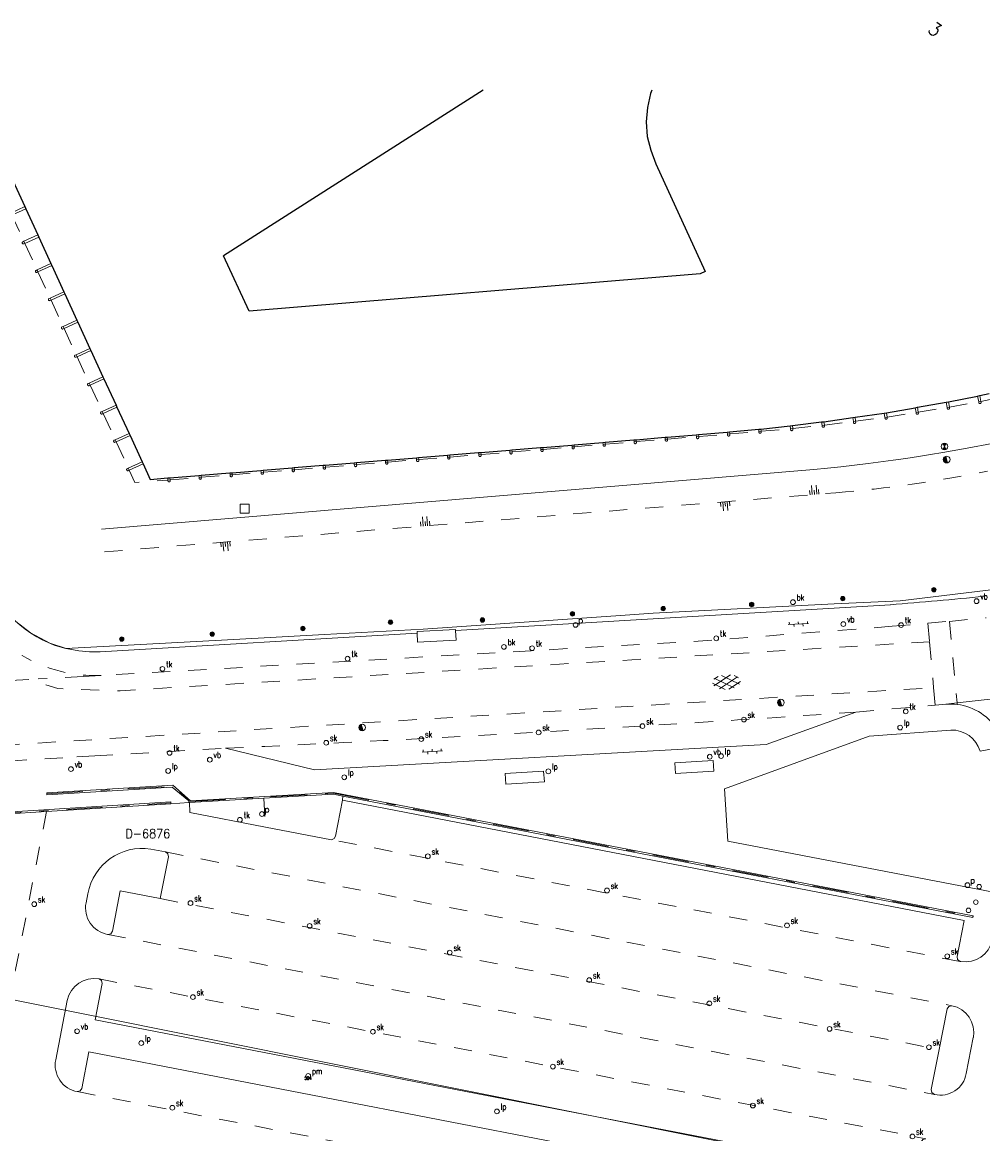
# Model space of a CAD drawing. Header units: metres. Extents: x 132072 to 132715, y 517419 to 517799.
# Tile 21 of 29: x 132358 to 132464, y 517672 to 517795. Entities that reach past the tile are written whole.
import ezdxf
from ezdxf.enums import TextEntityAlignment as Align
from ezdxf.lldxf.tags import DXFTag

# ---------------------------------------------------------------- set-up
doc = ezdxf.new("R2010")
doc.units = ezdxf.units.M
doc.header["$MEASUREMENT"] = 0
doc.linetypes.add('NLCS-HIDDEN', pattern=[4, 2, -2])
doc.linetypes.add('XX-HART', pattern=[13, 4, -2, 1, -2, 4])
for name, color, linetype, lineweight in [('GBKN ABRI', 252, 'Continuous', 13), ('GBKN HEK', 252, 'XX-HART', 13), ('GBKN HOOFDGEBOUW', 250, 'Continuous', 25), ('GBKN HOOFDGEBOUW OVERBOUWD', 250, 'Continuous', 25), ('GBKN HUISNUMMER', 252, 'Continuous', 13), ('GBKN KANT FUNCTIEVERSCHIL WEG', 252, 'NLCS-HIDDEN', 13), ('GBKN KANT GESLOTEN VERHARDING', 252, 'Continuous', 13), ('GBKN KANT GESLOTEN VERHARDING EIGEN TERREIN', 252, 'Continuous', 13), ('GBKN KANT GESLOTEN VERHARDING WEG', 252, 'Continuous', 13), ('GBKN KANT OP  OF INRIT', 252, 'NLCS-HIDDEN', 13), ('GBKN KANT OPEN VERHARDING', 252, 'Continuous', 13), ('GBKN KANT OPEN VERHARDING WEG', 252, 'NLCS-HIDDEN', 13), ('GBKN KANT WEGVAK FUNCTIEVERSCHIL', 252, 'NLCS-HIDDEN', 13), ('GBKN KANT WEGVAK GESL VERHARDING', 252, 'NLCS-HIDDEN', 13), ('GBKN KANT WEGVAK HULPLIJN', 252, 'XX-HART', 13), ('GBKN KUNSTWERK DROOG', 252, 'Continuous', 13), ('GBKN MUUR', 252, 'NLCS-HIDDEN', 13), ('GBKN OVERBOUW', 252, 'NLCS-HIDDEN', 13), ('GBKN TALUD', 252, 'Continuous', 13), ('GBKN TALUDLIJN', 252, 'NLCS-HIDDEN', 13), ('GBKN VERHARDINGSSYMBOOL', 252, 'Continuous', 13), ('GBKN VLAKAFSLUITING BEHEER WEGEN', 252, 'NLCS-HIDDEN', 13), ('KADASTER PERCEELNUMMER', 32, 'Continuous', 13), ('KADASTER PERCEELSGRENS', 32, 'KG-KADASTRAAL', 13), ('THEMA BOOM', 252, 'Continuous', 13), ('THEMA BRANDKRAAN', 252, 'Continuous', 13), ('THEMA LICHTMAST', 252, 'Continuous', 13), ('THEMA RIOOL', 252, 'Continuous', 13), ('THEMA STRAATMEUBILAIR', 252, 'Continuous', 13), ('THEMA TEKST PARKEERMETERNR', 252, 'Continuous', 13)]:
    doc.layers.add(name, color=color, linetype=linetype, lineweight=lineweight)
doc.styles.add('Style-STANDARD', font='STANDARD.shx')
tags = doc.linetypes.add('KG-KADASTRAAL', pattern='A,5.5,-2,["K",Standard,S=1.8,R=0,X=0,Y=-0.9],-2,5.5,-2,[5,NLCS.SHX,S=0.75,R=0,X=0,Y=0],-2', length=19).pattern_tags.tags
tags[6] = DXFTag(74, 10)

# ---------------------------------------------------------------- blocks, each defined once
blk = doc.blocks.new('talud_5')
at = {"layer": 'GBKN TALUD'}
for p, q in [((0.0025, 0.0004), (0.0041, -0.0095)), ((0.0049, 0.0008), (0.0057, -0.0041)), ((-0.0049, -0.0008), (-0.0041, -0.0057)), ((-0.0025, -0.0004), (-0.0009, -0.0103)), ((0, 0), (0.0008, -0.0049))]:
    blk.add_line(p, q, dxfattribs=at)
blk = doc.blocks.new('talud')
at = {"layer": 'GBKN TALUD'}
for p, q in [((0.0025, 0), (0.0025, -0.01)), ((0.005, 0), (0.005, -0.005)), ((-0.005, 0), (-0.005, -0.005)), ((-0.0025, 0), (-0.0025, -0.01)), ((0, 0), (0, -0.005))]:
    blk.add_line(p, q, dxfattribs=at)
blk = doc.blocks.new('OV6')
at = {"layer": 'GBKN VERHARDINGSSYMBOOL'}
for p, q in [((0, 0), (0.045, 0)), ((0.0025, 0), (0.0025, 0.005)), ((0.0225, 0), (0.0225, 0.005)), ((0.0325, 0), (0.0325, -0.005)), ((0.0425, 0), (0.0425, 0.005)), ((0.0125, 0), (0.0125, -0.005))]:
    blk.add_line(p, q, dxfattribs=at)
blk = doc.blocks.new('GV4')
at = {"layer": 'GBKN VERHARDINGSSYMBOOL'}
for p, q in [((0.0026, -0.009), (0.0408, 0.0128)), ((0.0037, 0.0052), (0.0132, 0.0107)), ((0.006, 0.0071), (0.0471, -0.0163)), ((0.0149, -0.0163), (0.056, 0.0071)), ((0.0212, 0.0128), (0.0594, -0.009)), ((0.0488, 0.0107), (0.0583, 0.0052)), ((0, -0.003), (0.027, -0.0185)), ((0.035, -0.0185), (0.062, -0.003))]:
    blk.add_line(p, q, dxfattribs=at)
blk = doc.blocks.new('dwa')
at = {"layer": 'THEMA RIOOL'}
for p, q in [((-0.035, 0.014), (-0.023, -0.03)), ((-0.03, 0.023), (-0.014, -0.035)), ((-0.024, 0.029), (-0.006, -0.037)), ((-0.017, 0.034), (0.002, -0.037)), ((-0.01, 0.036), (0.01, -0.036))]:
    blk.add_line(p, q, dxfattribs=at)
blk.add_circle((0, 0), 0.0375, dxfattribs=at)
blk = doc.blocks.new('boom')
at = {"layer": 'THEMA BOOM'}
for radius in [0.0243, 0.0172, 0.0112, 0.00446]:
    blk.add_circle((0, 0), radius, dxfattribs=at)
blk = doc.blocks.new('rwa')
at = {"layer": 'THEMA RIOOL'}
for p, q in [((0.019, -0.032), (-0.019, 0.032)), ((-0.019, -0.032), (0.019, 0.032)), ((-0.017, 0.03), (0.017, 0.03)), ((-0.013, 0.023), (0.013, 0.023)), ((-0.009, 0.015), (0.009, 0.015)), ((-0.004, 0.008), (0.004, 0.008)), ((-0.017, -0.03), (0.017, -0.03)), ((-0.013, -0.022), (0.013, -0.022)), ((-0.009, -0.015), (0.009, -0.015)), ((-0.004, -0.007), (0.004, -0.007))]:
    blk.add_line(p, q, dxfattribs=at)
blk.add_circle((0, 0), 0.0375, dxfattribs=at)
blk = doc.blocks.new('lp')
at = {"layer": 'THEMA LICHTMAST'}
blk.add_circle((0, 0), 0.0262, dxfattribs=at)
at = {"layer": 'THEMA LICHTMAST', "style": 'Style-STANDARD', "width": 0.899999}
blk.add_text('lp', height=0.0675, dxfattribs=at).set_placement((0.041, 0.019))
blk = doc.blocks.new('skolk')
at = {"layer": 'THEMA RIOOL'}
blk.add_circle((0, 0), 0.0262, dxfattribs=at)
at = {"layer": 'THEMA RIOOL', "style": 'Style-STANDARD', "width": 0.9}
blk.add_text('sk', height=0.0675, dxfattribs=at).set_placement((0.041, 0.019))
blk = doc.blocks.new('vbord')
at = {"layer": 'THEMA STRAATMEUBILAIR'}
blk.add_circle((0, 0), 0.0262, dxfattribs=at)
at = {"layer": 'THEMA STRAATMEUBILAIR', "style": 'Style-STANDARD', "width": 0.9}
blk.add_text('vb', height=0.0675, dxfattribs=at).set_placement((0.041, 0.019))
blk = doc.blocks.new('parkm')
at = {"layer": 'THEMA STRAATMEUBILAIR'}
blk.add_circle((0, 0), 0.0262, dxfattribs=at)
at = {"layer": 'THEMA STRAATMEUBILAIR', "style": 'Style-STANDARD', "width": 0.899999}
blk.add_text('pm', height=0.0675, dxfattribs=at).set_placement((0.041, 0.019))
blk = doc.blocks.new('tkolk')
at = {"layer": 'THEMA RIOOL'}
blk.add_circle((0, 0), 0.0262, dxfattribs=at)
at = {"layer": 'THEMA RIOOL', "style": 'Style-STANDARD', "width": 0.9}
blk.add_text('tk', height=0.0675, dxfattribs=at).set_placement((0.041, 0.019))
blk = doc.blocks.new('brand')
at = {"layer": 'THEMA BRANDKRAAN'}
blk.add_circle((0, 0), 0.0262, dxfattribs=at)
at = {"layer": 'THEMA BRANDKRAAN', "style": 'Style-STANDARD', "width": 0.899999}
blk.add_text('bk', height=0.0675, dxfattribs=at).set_placement((0.041, 0.019))
blk = doc.blocks.new('afvalb_1')
at = {"layer": 'THEMA STRAATMEUBILAIR', "flags": 128}
for points in [[(0.041, 0.064), (0.041, -0.004)], [(0.041, 0.054), (0.047, 0.061), (0.053, 0.064), (0.061, 0.064), (0.067, 0.061), (0.073, 0.054), (0.076, 0.044), (0.076, 0.038), (0.073, 0.028), (0.067, 0.022), (0.061, 0.019), (0.053, 0.019), (0.047, 0.022), (0.041, 0.028)]]:
    blk.add_lwpolyline(points, dxfattribs=at)
at = {"layer": 'THEMA STRAATMEUBILAIR'}
blk.add_circle((0, 0), 0.0262, dxfattribs=at)
blk = doc.blocks.new('put')
at = {"layer": 'THEMA RIOOL'}
for p, q in [((-0.05, -0.05), (-0.05, 0.05)), ((-0.05, 0.05), (0.05, 0.05)), ((0.05, 0.05), (0.05, -0.05)), ((0.05, -0.05), (-0.05, -0.05))]:
    blk.add_line(p, q, dxfattribs=at)
blk = doc.blocks.new('paal')
at = {"layer": 'THEMA STRAATMEUBILAIR'}
blk.add_circle((0, 0), 0.025, dxfattribs=at)

msp = doc.modelspace()

# ---------------------------------------------------------------- linework, layer by layer
at = {"layer": 'GBKN ABRI', "flags": 128}
for points in [[(132405.43, 517727.81), (132405.43, 517727.94), (132401.18, 517727.72), (132401.18, 517727.55)], [(132405.43, 517727.81), (132405.49, 517726.76), (132401.24, 517726.54), (132401.18, 517727.55)], [(132429.69, 517713.18), (132429.76, 517712.01), (132434, 517712.26), (132433.93, 517713.44), (132429.69, 517713.18)], [(132410.93, 517712.01), (132411, 517710.83), (132415.26, 517711.1), (132415.18, 517712.27), (132410.93, 517712.01)]]:
    msp.add_lwpolyline(points, dxfattribs=at)
at = {"layer": 'GBKN HEK', "flags": 128}
for points in [[(132360.22, 517709.77), (132374.14, 517710.61), (132376.01, 517709.03), (132376.03, 517708.9)], [(132353.41, 517707.49), (132373.95, 517708.76)], [(132376.03, 517708.9), (132391.92, 517709.82)], [(132391.92, 517709.82), (132462.68, 517696.17)]]:
    msp.add_lwpolyline(points, dxfattribs=at)
at = {"layer": 'GBKN HOOFDGEBOUW', "flags": 128}
for points in [[(132408.48, 517787.6), (132379.78, 517769.28)], [(132427.14, 517787.6), (132427, 517787.22), (132426.67, 517785.66), (132426.51, 517784.08), (132426.65, 517782.48), (132427.02, 517780.94), (132427.59, 517779.45), (132433.06, 517767.52), (132432.51, 517767.28), (132382.6, 517763.15), (132379.78, 517769.28)]]:
    msp.add_lwpolyline(points, dxfattribs=at)
at = {"layer": 'GBKN HOOFDGEBOUW OVERBOUWD', "flags": 128}
for points in [[(132356.45, 517777.61), (132357.78, 517774.71)], [(132357.78, 517774.71), (132357.89, 517774.48)], [(132357.89, 517774.48), (132359.23, 517771.57)], [(132359.23, 517771.57), (132359.33, 517771.34)], [(132359.33, 517771.34), (132360.67, 517768.42)], [(132360.67, 517768.42), (132360.78, 517768.19)], [(132360.78, 517768.19), (132362.11, 517765.29)], [(132362.11, 517765.29), (132362.22, 517765.07)], [(132362.22, 517765.07), (132363.55, 517762.16)], [(132363.55, 517762.16), (132363.66, 517761.93)], [(132363.66, 517761.93), (132364.99, 517759.03)], [(132364.99, 517759.03), (132365.1, 517758.81)], [(132365.1, 517758.81), (132366.44, 517755.89)], [(132366.44, 517755.89), (132366.54, 517755.66)], [(132366.54, 517755.66), (132367.88, 517752.76)], [(132456.53, 517752.51), (132459.71, 517753.07)], [(132459.71, 517753.07), (132459.96, 517753.12)], [(132459.96, 517753.12), (132463.18, 517753.76)], [(132463.18, 517753.76), (132463.43, 517753.81)], [(132463.43, 517753.81), (132464.45, 517754.04)], [(132367.88, 517752.76), (132367.98, 517752.53)], [(132367.98, 517752.53), (132369.32, 517749.62)], [(132449.63, 517751.41), (132452.86, 517751.86)], [(132452.86, 517751.86), (132453.11, 517751.9)], [(132453.11, 517751.9), (132456.28, 517752.46)], [(132456.28, 517752.46), (132456.53, 517752.51)], [(132439.22, 517750.11), (132442.45, 517750.48)], [(132442.45, 517750.48), (132442.7, 517750.51)], [(132442.7, 517750.51), (132445.93, 517750.89)], [(132445.93, 517750.89), (132446.18, 517750.92)], [(132446.18, 517750.92), (132449.38, 517751.37)], [(132449.38, 517751.37), (132449.63, 517751.41)], [(132369.32, 517749.62), (132369.43, 517749.4)], [(132369.43, 517749.4), (132370.77, 517746.49)], [(132425.41, 517748.93), (132428.61, 517749.2)], [(132428.61, 517749.2), (132428.86, 517749.22)], [(132428.86, 517749.22), (132432.06, 517749.48)], [(132432.06, 517749.48), (132432.31, 517749.5)], [(132432.31, 517749.5), (132435.49, 517749.77)], [(132435.49, 517749.77), (132435.73, 517749.79)], [(132435.73, 517749.79), (132438.97, 517750.09)], [(132438.97, 517750.09), (132439.22, 517750.11)], [(132411.68, 517747.8), (132414.85, 517748.06)], [(132414.85, 517748.06), (132415.1, 517748.08)], [(132415.1, 517748.08), (132418.3, 517748.34)], [(132418.3, 517748.34), (132418.55, 517748.36)], [(132418.55, 517748.36), (132421.73, 517748.63)], [(132421.73, 517748.63), (132421.98, 517748.65)], [(132421.98, 517748.65), (132425.17, 517748.91)], [(132425.17, 517748.91), (132425.41, 517748.93)], [(132397.92, 517746.68), (132401.1, 517746.94)], [(132401.1, 517746.94), (132401.35, 517746.96)], [(132401.35, 517746.96), (132404.54, 517747.22)], [(132404.54, 517747.22), (132404.79, 517747.24)], [(132404.79, 517747.24), (132407.99, 517747.5)], [(132407.99, 517747.5), (132408.24, 517747.52)], [(132408.24, 517747.52), (132411.43, 517747.78)], [(132411.43, 517747.78), (132411.68, 517747.8)], [(132370.77, 517746.49), (132370.87, 517746.26)], [(132370.87, 517746.26), (132371.66, 517744.54), (132373.6, 517744.7)], [(132380.73, 517745.28), (132383.91, 517745.54)], [(132383.91, 517745.54), (132384.16, 517745.56)], [(132384.16, 517745.56), (132387.35, 517745.82)], [(132387.35, 517745.82), (132387.6, 517745.84)], [(132387.6, 517745.84), (132390.78, 517746.1)], [(132390.78, 517746.1), (132391.03, 517746.12)], [(132391.03, 517746.12), (132394.22, 517746.38)], [(132394.22, 517746.38), (132394.47, 517746.4)], [(132394.47, 517746.4), (132397.68, 517746.66)], [(132397.68, 517746.66), (132397.92, 517746.68)], [(132373.6, 517744.7), (132373.85, 517744.72)], [(132373.85, 517744.72), (132377.04, 517744.98)], [(132377.04, 517744.98), (132377.29, 517745)], [(132377.29, 517745), (132380.48, 517745.26)], [(132380.48, 517745.26), (132380.73, 517745.28)]]:
    msp.add_lwpolyline(points, dxfattribs=at)
at = {"layer": 'GBKN KANT FUNCTIEVERSCHIL WEG', "flags": 128}
for points in [[(132457.69, 517728.63), (132457.87, 517726.58)], [(132457.87, 517726.58), (132458.32, 517721.51)], [(132458.32, 517721.51), (132458.49, 517719.57)], [(132360.19, 517707.81), (132350.66, 517658.95)], [(132461.24, 517691.22), (132391.72, 517704.69)], [(132373.35, 517703.33), (132460.33, 517686.33)], [(132372.77, 517698.17), (132458.92, 517681.5)], [(132366.96, 517694.21), (132458.4, 517676.52)], [(132366, 517689.29), (132457.45, 517671.62)], [(132363.6, 517676.83), (132455.03, 517659.12)]]:
    msp.add_lwpolyline(points, dxfattribs=at)
at = {"layer": 'GBKN KANT GESLOTEN VERHARDING', "flags": 128}
for points in [[(132373.95, 517708.66), (132375.95, 517708.79)], [(132392.92, 517709.08), (132461.68, 517695.75), (132460.91, 517691.77), (132460.96, 517691.43), (132461.24, 517691.22)], [(132461.33, 517691.21), (132461.24, 517691.22)]]:
    msp.add_lwpolyline(points, dxfattribs=at)
at = {"layer": 'GBKN KANT GESLOTEN VERHARDING', "extrusion": (0, 0, -1)}
for centre, radius, start, end in [((-132460.2, 517713.61), 6.08, 84.9251, 96.9636), ((-132461.84, 517694.18), 3.01, 191.0552, 279.7386)]:
    msp.add_arc(centre, radius, start, end, dxfattribs=at)
at = {"layer": 'GBKN KANT GESLOTEN VERHARDING EIGEN TERREIN', "flags": 128}
for points in [[(132366.29, 517739.04), (132445.06, 517745.62), (132446.57, 517745.78), (132448.07, 517745.94), (132451.08, 517746.3), (132453.86, 517746.66), (132455.26, 517746.86), (132456.64, 517747.07), (132457.99, 517747.28), (132459.33, 517747.51), (132462.01, 517747.98), (132464.78, 517748.5), (132467.53, 517749.05)], [(132384.43, 517706.08), (132376.06, 517707.7), (132376.02, 517708.79)]]:
    msp.add_lwpolyline(points, dxfattribs=at)
at = {"layer": 'GBKN KANT GESLOTEN VERHARDING WEG', "flags": 128}
for points in [[(132392.92, 517709.08), (132392.15, 517705.08), (132392, 517704.81), (132391.72, 517704.69)], [(132384.43, 517706.08), (132391.72, 517704.69)], [(132373.35, 517703.33), (132371.73, 517703.65)], [(132372.77, 517698.17), (132373.69, 517702.79), (132373.63, 517703.13), (132373.35, 517703.33)], [(132366.96, 517694.21), (132367.29, 517694.28), (132367.48, 517694.56), (132368.35, 517699.03), (132372.77, 517698.17)], [(132364.76, 517698.7), (132364.57, 517697.72)], [(132366, 517689.29), (132366.28, 517689.1), (132366.36, 517688.77), (132365.57, 517684.75), (132456.17, 517667.25), (132456.94, 517671.27), (132457.13, 517671.54), (132457.45, 517671.62)], [(132362.48, 517686.91), (132361.21, 517680.36)], [(132460.33, 517686.33), (132459.99, 517686.26), (132459.8, 517685.97), (132458.92, 517681.5)], [(132461.93, 517678.84), (132462.71, 517682.82)], [(132455.03, 517659.12), (132454.74, 517659.32), (132454.69, 517659.66), (132455.48, 517663.69), (132364.89, 517681.21), (132364.1, 517677.18), (132363.92, 517676.91), (132363.6, 517676.83)], [(132458.92, 517681.5), (132458.05, 517677.05), (132458.13, 517676.72), (132458.4, 517676.52)]]:
    msp.add_lwpolyline(points, dxfattribs=at)
at = {"layer": 'GBKN KANT GESLOTEN VERHARDING WEG'}
for centre, radius, start, end in [((132370.78, 517697.61), 6.12, 81.1196, 169.6625), ((132367.49, 517697.14), 2.98, 168.839, 259.6406), ((132365.44, 517686.33), 3.01, 79.2745, 168.9667), ((132459.74, 517683.36), 3.03, 349.6577, 78.7104), ((132364.13, 517679.76), 2.98, 168.4455, 259.8437), ((132459.07, 517679.34), 2.9, 256.7737, 350.0188)]:
    msp.add_arc(centre, radius, start, end, dxfattribs=at)
at = {"layer": 'GBKN KANT OP  OF INRIT', "flags": 128}
for points in [[(132460.09, 517728.84), (132460.92, 517719.81)], [(132460.93, 517719.65), (132460.92, 517719.81)]]:
    msp.add_lwpolyline(points, dxfattribs=at)
at = {"layer": 'GBKN KANT OPEN VERHARDING', "flags": 128}
for points in [[(132366.12, 517725.46), (132364.94, 517725.45), (132363.75, 517725.56), (132362.36, 517725.82), (132360.55, 517726.42), (132358.41, 517727.58), (132356.81, 517728.84), (132355.83, 517729.86), (132355.14, 517730.75), (132352.56, 517735.06), (132332.25, 517779.55), (132330.54, 517783.11), (132328.46, 517787.6)], [(132453.53, 517730.67), (132405.43, 517727.81)], [(132401.18, 517727.55), (132366.12, 517725.46)], [(132449.7, 517718.81), (132439.81, 517715.22), (132389.82, 517712.41), (132380, 517714.81)], [(132464.95, 517698.88), (132435.55, 517704.53), (132435.17, 517710.33), (132451.2, 517716.13), (132460.21, 517716.82)], [(132463.46, 517714.47), (132465.37, 517714.84)], [(132360.19, 517707.81), (132373.95, 517708.66)], [(132375.95, 517708.79), (132376.02, 517708.79)], [(132376.02, 517708.79), (132384.24, 517709.27)], [(132384.24, 517709.27), (132391.92, 517709.72)], [(132391.92, 517709.72), (132392.98, 517709.51)], [(132392.92, 517709.08), (132392.98, 517709.51)], [(132355.52, 517707.52), (132360.19, 517707.81)]]:
    msp.add_lwpolyline(points, dxfattribs=at)
at = {"layer": 'GBKN KANT OPEN VERHARDING'}
for centre, radius, start, end in [((132407.47, 518304.32), 575.49, 274.59049, 275.62696), ((132460.31, 517713.53), 3.29, 16.6537, 91.6865)]:
    msp.add_arc(centre, radius, start, end, dxfattribs=at)
at = {"layer": 'GBKN KANT OPEN VERHARDING', "extrusion": (0, 0, -1)}
msp.add_arc((-132460.19, 517713.56), 6.13, 96.9835, 149.7908, dxfattribs=at)
at = {"layer": 'GBKN KANT OPEN VERHARDING WEG', "flags": 128}
msp.add_lwpolyline([(132384.24, 517709.27), (132384.43, 517706.08)], dxfattribs=at)
at = {"layer": 'GBKN KANT WEGVAK FUNCTIEVERSCHIL', "flags": 128}
msp.add_lwpolyline([(132363.53, 517713.84), (132365.52, 517713.95)], dxfattribs=at)
at = {"layer": 'GBKN KANT WEGVAK FUNCTIEVERSCHIL'}
msp.add_arc((132243.07, 520707.01), 2995.34, 272.62008, 273.95555, dxfattribs=at)
at = {"layer": 'GBKN KANT WEGVAK GESL VERHARDING', "flags": 128}
for points in [[(132453.72, 517728.29), (132433.26, 517726.71), (132366.25, 517722.85)], [(132453.72, 517728.29), (132457.69, 517728.63)], [(132457.69, 517728.63), (132460.09, 517728.84)], [(132460.09, 517728.84), (132464.13, 517729.23)], [(132357.51, 517725.04), (132357.51, 517725.05)], [(132458.49, 517719.57), (132459.66, 517719.67)], [(132449.7, 517718.81), (132458.49, 517719.57)], [(132365.52, 517713.95), (132380, 517714.81)], [(132352.02, 517713.15), (132363.53, 517713.84)]]:
    msp.add_lwpolyline(points, dxfattribs=at)
at = {"layer": 'GBKN KANT WEGVAK GESL VERHARDING', "extrusion": (0, 0, -1)}
msp.add_arc((-132365.54, 517738.54), 15.7, 267.4101, 300.7426, dxfattribs=at)
at = {"layer": 'GBKN KANT WEGVAK HULPLIJN', "flags": 128}
for points in [[(132358.25, 517722.41), (132342.55, 517721.54)], [(132366.25, 517722.85), (132358.25, 517722.41)], [(132460.92, 517719.81), (132478.92, 517721.89)], [(132459.66, 517719.67), (132460.92, 517719.81)]]:
    msp.add_lwpolyline(points, dxfattribs=at)
at = {"layer": 'GBKN KUNSTWERK DROOG', "flags": 128}
for points in [[(132360.22, 517709.87), (132374.17, 517710.71), (132376.11, 517709)], [(132360.22, 517709.77), (132360.22, 517709.87)], [(132360.23, 517709.67), (132374.11, 517710.51), (132375.92, 517708.97), (132375.95, 517708.79)], [(132376.11, 517709), (132391.93, 517709.92)], [(132391.93, 517709.92), (132462.7, 517696.27)], [(132353.4, 517707.59), (132373.94, 517708.86)], [(132360.23, 517709.67), (132360.22, 517709.77)], [(132373.95, 517708.76), (132373.94, 517708.86)], [(132373.95, 517708.66), (132373.95, 517708.76)], [(132392.98, 517709.51), (132462.67, 517696.07)], [(132462.67, 517696.07), (132462.68, 517696.17)], [(132462.68, 517696.17), (132462.7, 517696.27)]]:
    msp.add_lwpolyline(points, dxfattribs=at)
at = {"layer": 'GBKN MUUR', "flags": 128}
for points in [[(132357.78, 517774.71), (132356.25, 517774)], [(132357.89, 517774.48), (132356.36, 517773.78)], [(132359.23, 517771.57), (132357.7, 517770.87)], [(132359.33, 517771.34), (132357.8, 517770.64)], [(132357.7, 517770.87), (132357.58, 517770.82)], [(132357.8, 517770.64), (132357.69, 517770.59)], [(132359.15, 517767.72), (132359.04, 517767.66)], [(132360.67, 517768.42), (132359.15, 517767.72)], [(132360.78, 517768.19), (132359.25, 517767.49)], [(132359.25, 517767.49), (132359.14, 517767.44)], [(132362.11, 517765.29), (132360.58, 517764.59)], [(132360.58, 517764.59), (132360.47, 517764.54)], [(132360.69, 517764.36), (132360.58, 517764.31)], [(132362.22, 517765.07), (132360.69, 517764.36)], [(132363.55, 517762.16), (132362.03, 517761.46)], [(132363.66, 517761.93), (132362.13, 517761.23)], [(132362.03, 517761.46), (132361.92, 517761.41)], [(132362.13, 517761.23), (132362.02, 517761.18)], [(132364.99, 517759.03), (132363.46, 517758.33)], [(132363.46, 517758.33), (132363.35, 517758.28)], [(132363.57, 517758.1), (132363.46, 517758.05)], [(132365.1, 517758.81), (132363.57, 517758.1)], [(132366.44, 517755.89), (132364.91, 517755.19)], [(132366.54, 517755.66), (132365.02, 517754.96)], [(132364.91, 517755.19), (132364.8, 517755.14)], [(132365.02, 517754.96), (132364.9, 517754.91)], [(132459.71, 517753.07), (132459.81, 517752.49)], [(132459.96, 517753.12), (132460.06, 517752.54)], [(132463.18, 517753.76), (132463.3, 517753.11)], [(132463.3, 517753.11), (132463.32, 517753.02)], [(132463.43, 517753.81), (132463.55, 517753.16)], [(132463.55, 517753.16), (132463.56, 517753.06)], [(132366.35, 517752.06), (132366.24, 517752)], [(132367.88, 517752.76), (132366.35, 517752.06)], [(132366.46, 517751.83), (132366.35, 517751.78)], [(132367.98, 517752.53), (132366.46, 517751.83)], [(132452.86, 517751.86), (132452.93, 517751.4)], [(132453.11, 517751.9), (132453.18, 517751.43)], [(132456.28, 517752.46), (132456.37, 517751.93)], [(132456.37, 517751.93), (132456.38, 517751.84)], [(132456.53, 517752.51), (132456.61, 517751.97)], [(132456.61, 517751.97), (132456.63, 517751.88)], [(132459.81, 517752.49), (132459.83, 517752.4)], [(132460.06, 517752.54), (132460.08, 517752.44)], [(132442.48, 517750.13), (132442.45, 517750.48)], [(132442.73, 517750.16), (132442.7, 517750.51)], [(132445.93, 517750.89), (132445.98, 517750.51)], [(132445.98, 517750.51), (132445.99, 517750.41)], [(132446.18, 517750.92), (132446.23, 517750.54)], [(132446.23, 517750.54), (132446.24, 517750.44)], [(132449.38, 517751.37), (132449.44, 517750.93)], [(132449.44, 517750.93), (132449.45, 517750.84)], [(132449.63, 517751.41), (132449.69, 517750.97)], [(132449.69, 517750.97), (132449.7, 517750.87)], [(132452.93, 517751.4), (132452.94, 517751.3)], [(132453.18, 517751.43), (132453.19, 517751.34)], [(132369.32, 517749.62), (132367.8, 517748.92)], [(132369.43, 517749.4), (132367.9, 517748.69)], [(132428.61, 517749.2), (132428.63, 517748.97)], [(132428.86, 517749.22), (132428.88, 517749)], [(132432.06, 517749.48), (132432.08, 517749.25)], [(132432.08, 517749.25), (132432.08, 517749.16)], [(132432.31, 517749.5), (132432.33, 517749.27)], [(132432.33, 517749.27), (132432.33, 517749.18)], [(132435.49, 517749.77), (132435.51, 517749.54)], [(132435.51, 517749.54), (132435.51, 517749.44)], [(132435.73, 517749.79), (132435.76, 517749.56)], [(132435.76, 517749.56), (132435.76, 517749.46)], [(132438.97, 517750.09), (132438.99, 517749.85)], [(132438.99, 517749.85), (132439, 517749.75)], [(132439.22, 517750.11), (132439.24, 517749.87)], [(132439.24, 517749.87), (132439.25, 517749.77)], [(132442.49, 517750.04), (132442.48, 517750.13)], [(132442.74, 517750.06), (132442.73, 517750.16)], [(132367.8, 517748.92), (132367.68, 517748.87)], [(132367.9, 517748.69), (132367.79, 517748.64)], [(132414.85, 517748.06), (132414.87, 517747.84)], [(132415.1, 517748.08), (132415.12, 517747.86)], [(132418.3, 517748.34), (132418.32, 517748.13)], [(132418.32, 517748.13), (132418.33, 517748.03)], [(132418.55, 517748.36), (132418.57, 517748.15)], [(132418.57, 517748.15), (132418.58, 517748.05)], [(132421.73, 517748.63), (132421.75, 517748.41)], [(132421.75, 517748.41), (132421.76, 517748.31)], [(132421.98, 517748.65), (132422, 517748.43)], [(132422, 517748.43), (132422.01, 517748.34)], [(132425.17, 517748.91), (132425.18, 517748.7)], [(132425.18, 517748.7), (132425.19, 517748.6)], [(132425.41, 517748.93), (132425.43, 517748.72)], [(132425.43, 517748.72), (132425.44, 517748.62)], [(132428.63, 517748.97), (132428.64, 517748.88)], [(132428.88, 517749), (132428.89, 517748.9)], [(132401.1, 517746.94), (132401.12, 517746.71)], [(132401.12, 517746.71), (132401.13, 517746.62)], [(132401.35, 517746.96), (132401.37, 517746.73)], [(132401.37, 517746.73), (132401.38, 517746.64)], [(132404.54, 517747.22), (132404.56, 517746.99)], [(132404.56, 517746.99), (132404.57, 517746.9)], [(132404.79, 517747.24), (132404.81, 517747.01)], [(132404.81, 517747.01), (132404.82, 517746.92)], [(132407.99, 517747.5), (132408.01, 517747.27)], [(132408.01, 517747.27), (132408.01, 517747.18)], [(132408.24, 517747.52), (132408.26, 517747.29)], [(132408.26, 517747.29), (132408.26, 517747.2)], [(132411.43, 517747.78), (132411.45, 517747.55)], [(132411.45, 517747.55), (132411.46, 517747.46)], [(132411.68, 517747.8), (132411.7, 517747.57)], [(132411.7, 517747.57), (132411.71, 517747.48)], [(132414.87, 517747.84), (132414.88, 517747.74)], [(132415.12, 517747.86), (132415.13, 517747.77)], [(132369.24, 517745.79), (132369.13, 517745.74)], [(132369.34, 517745.56), (132369.23, 517745.51)], [(132370.77, 517746.49), (132369.24, 517745.79)], [(132370.87, 517746.26), (132369.34, 517745.56)], [(132383.91, 517745.54), (132383.93, 517745.31)], [(132384.16, 517745.56), (132384.18, 517745.33)], [(132387.35, 517745.82), (132387.37, 517745.59)], [(132387.37, 517745.59), (132387.37, 517745.5)], [(132387.6, 517745.84), (132387.62, 517745.61)], [(132387.62, 517745.61), (132387.62, 517745.52)], [(132390.78, 517746.1), (132390.8, 517745.87)], [(132390.8, 517745.87), (132390.81, 517745.78)], [(132391.03, 517746.12), (132391.05, 517745.89)], [(132391.05, 517745.89), (132391.06, 517745.8)], [(132394.22, 517746.38), (132394.24, 517746.15)], [(132394.24, 517746.15), (132394.25, 517746.06)], [(132394.47, 517746.4), (132394.49, 517746.17)], [(132394.49, 517746.17), (132394.5, 517746.08)], [(132397.68, 517746.66), (132397.7, 517746.43)], [(132397.7, 517746.43), (132397.7, 517746.34)], [(132397.92, 517746.68), (132397.94, 517746.45)], [(132397.94, 517746.45), (132397.95, 517746.36)], [(132373.6, 517744.7), (132373.62, 517744.47)], [(132373.62, 517744.47), (132373.63, 517744.38)], [(132373.85, 517744.72), (132373.87, 517744.49)], [(132373.87, 517744.49), (132373.88, 517744.4)], [(132377.04, 517744.98), (132377.06, 517744.75)], [(132377.06, 517744.75), (132377.07, 517744.66)], [(132377.29, 517745), (132377.31, 517744.77)], [(132377.31, 517744.77), (132377.32, 517744.68)], [(132380.48, 517745.26), (132380.49, 517745.03)], [(132380.49, 517745.03), (132380.5, 517744.94)], [(132380.73, 517745.28), (132380.74, 517745.05)], [(132380.74, 517745.05), (132380.75, 517744.96)], [(132383.93, 517745.31), (132383.94, 517745.22)], [(132384.18, 517745.33), (132384.19, 517745.24)]]:
    msp.add_lwpolyline(points, dxfattribs=at)
at = {"layer": 'GBKN MUUR'}
for centre, radius, start, end in [((132357.63, 517770.7), 0.125, 113.8979, 295.3318), ((132359.09, 517767.55), 0.125, 113.8979, 295.3318), ((132360.52, 517764.43), 0.125, 113.8979, 295.3318), ((132361.97, 517761.29), 0.125, 114.4085, 295.2378), ((132363.4, 517758.17), 0.125, 114.4085, 295.2378), ((132364.85, 517755.02), 0.125, 114.7272, 294.5025), ((132463.44, 517753.04), 0.125, 190.2516, 280.03), ((132463.44, 517753.04), 0.123, 279.348, 10.9336), ((132366.29, 517751.89), 0.125, 114.8231, 294.8231), ((132456.5, 517751.86), 0.123, 188.0061, 279.9392), ((132456.51, 517751.86), 0.125, 278.893, 9.0522), ((132459.95, 517752.42), 0.123, 188.9685, 280.4091), ((132459.95, 517752.42), 0.125, 279.8667, 9.5108), ((132446.11, 517750.43), 0.124, 185.9684, 277.3177), ((132446.11, 517750.43), 0.126, 276.8282, 6.4579), ((132449.57, 517750.85), 0.124, 186.9201, 277.7846), ((132449.57, 517750.85), 0.126, 277.7918, 6.9129), ((132453.06, 517751.32), 0.124, 187.7066, 278.8123), ((132453.07, 517751.32), 0.126, 278.5906, 7.9283), ((132432.21, 517749.17), 0.125, 274.9894, 4.6522), ((132435.64, 517749.45), 0.124, 184.1506, 275.491), ((132435.64, 517749.45), 0.125, 274.9894, 4.6522), ((132439.12, 517749.76), 0.124, 184.1506, 275.491), ((132439.12, 517749.76), 0.125, 274.9894, 4.6522), ((132442.62, 517750.05), 0.125, 185.2774, 5.2774), ((132367.74, 517748.76), 0.125, 114.7272, 294.5025), ((132418.45, 517748.04), 0.124, 184.1506, 275.491), ((132418.45, 517748.04), 0.125, 274.9894, 4.6522), ((132421.88, 517748.32), 0.124, 184.1506, 275.491), ((132421.88, 517748.32), 0.125, 274.9894, 4.6522), ((132425.31, 517748.61), 0.124, 184.1506, 275.491), ((132425.31, 517748.61), 0.125, 274.9894, 4.6522), ((132428.76, 517748.89), 0.123, 183.6347, 275.5131), ((132428.76, 517748.89), 0.127, 275.188, 3.9599), ((132432.21, 517749.16), 0.124, 184.1506, 275.491), ((132404.69, 517746.91), 0.124, 184.1506, 275.491), ((132404.69, 517746.91), 0.125, 274.9894, 4.6522), ((132408.14, 517747.19), 0.123, 183.6347, 275.5131), ((132408.14, 517747.19), 0.127, 275.188, 3.9599), ((132411.58, 517747.47), 0.124, 184.1506, 275.491), ((132411.58, 517747.47), 0.125, 274.9894, 4.6522), ((132415, 517747.75), 0.124, 184.1506, 275.491), ((132415.01, 517747.75), 0.125, 274.9894, 4.6522), ((132369.18, 517745.62), 0.125, 114.4085, 295.2378), ((132387.5, 517745.51), 0.125, 184.8575, 4.784), ((132390.93, 517745.79), 0.124, 184.1506, 275.491), ((132390.93, 517745.79), 0.125, 274.9894, 4.6522), ((132394.37, 517746.07), 0.123, 183.6347, 275.5131), ((132394.37, 517746.07), 0.127, 275.188, 3.9599), ((132397.83, 517746.34), 0.124, 184.1506, 275.491), ((132397.83, 517746.35), 0.125, 274.9894, 4.6522), ((132401.25, 517746.63), 0.124, 184.1506, 275.491), ((132401.25, 517746.63), 0.125, 274.9894, 4.6522), ((132373.75, 517744.39), 0.125, 184.5739, 4.5739), ((132377.19, 517744.67), 0.125, 184.6086, 4.5393), ((132380.63, 517744.95), 0.125, 184.8575, 4.784), ((132384.06, 517745.23), 0.125, 184.8208, 4.8208)]:
    msp.add_arc(centre, radius, start, end, dxfattribs=at)
at = {"layer": 'GBKN OVERBOUW', "flags": 128}
for points in [[(132356.36, 517773.78), (132357.7, 517770.87)], [(132357.7, 517770.87), (132357.8, 517770.64)], [(132357.8, 517770.64), (132359.15, 517767.72)], [(132359.15, 517767.72), (132359.25, 517767.49)], [(132359.25, 517767.49), (132360.58, 517764.59)], [(132360.58, 517764.59), (132360.69, 517764.36)], [(132360.69, 517764.36), (132362.03, 517761.46)], [(132362.03, 517761.46), (132362.13, 517761.23)], [(132362.13, 517761.23), (132363.46, 517758.33)], [(132363.46, 517758.33), (132363.57, 517758.1)], [(132363.57, 517758.1), (132364.91, 517755.19)], [(132364.91, 517755.19), (132365.02, 517754.96)], [(132365.02, 517754.96), (132366.35, 517752.06)], [(132460.06, 517752.54), (132463.3, 517753.11)], [(132463.3, 517753.11), (132463.55, 517753.16)], [(132463.55, 517753.16), (132464.59, 517753.38)], [(132366.35, 517752.06), (132366.46, 517751.83)], [(132366.46, 517751.83), (132367.8, 517748.92)], [(132453.18, 517751.43), (132456.37, 517751.93)], [(132456.37, 517751.93), (132456.61, 517751.97)], [(132456.61, 517751.97), (132459.81, 517752.49)], [(132459.81, 517752.49), (132460.06, 517752.54)], [(132442.73, 517750.16), (132445.98, 517750.51)], [(132445.98, 517750.51), (132446.23, 517750.54)], [(132446.23, 517750.54), (132449.44, 517750.93)], [(132449.44, 517750.93), (132449.69, 517750.97)], [(132449.69, 517750.97), (132452.93, 517751.4)], [(132452.93, 517751.4), (132453.18, 517751.43)], [(132428.88, 517749), (132432.08, 517749.25)], [(132432.08, 517749.25), (132432.33, 517749.27)], [(132432.33, 517749.27), (132435.51, 517749.54)], [(132435.51, 517749.54), (132435.76, 517749.56)], [(132435.76, 517749.56), (132438.99, 517749.85)], [(132438.99, 517749.85), (132439.24, 517749.87)], [(132439.24, 517749.87), (132442.48, 517750.13)], [(132442.48, 517750.13), (132442.73, 517750.16)], [(132367.8, 517748.92), (132367.9, 517748.69)], [(132367.9, 517748.69), (132369.24, 517745.79)], [(132415.12, 517747.86), (132418.32, 517748.13)], [(132418.32, 517748.13), (132418.57, 517748.15)], [(132418.57, 517748.15), (132421.75, 517748.41)], [(132421.75, 517748.41), (132422, 517748.43)], [(132422, 517748.43), (132425.18, 517748.7)], [(132425.18, 517748.7), (132425.43, 517748.72)], [(132425.43, 517748.72), (132428.63, 517748.97)], [(132428.63, 517748.97), (132428.88, 517749)], [(132397.94, 517746.45), (132401.12, 517746.71)], [(132401.12, 517746.71), (132401.37, 517746.73)], [(132401.37, 517746.73), (132404.56, 517746.99)], [(132404.56, 517746.99), (132404.81, 517747.01)], [(132404.81, 517747.01), (132408.01, 517747.27)], [(132408.01, 517747.27), (132408.26, 517747.29)], [(132408.26, 517747.29), (132411.45, 517747.55)], [(132411.45, 517747.55), (132411.7, 517747.57)], [(132411.7, 517747.57), (132414.87, 517747.84)], [(132414.87, 517747.84), (132415.12, 517747.86)], [(132369.24, 517745.79), (132369.34, 517745.56)], [(132369.34, 517745.56), (132369.98, 517744.18), (132373.62, 517744.47)], [(132384.18, 517745.33), (132387.37, 517745.59)], [(132387.37, 517745.59), (132387.62, 517745.61)], [(132387.62, 517745.61), (132390.8, 517745.87)], [(132390.8, 517745.87), (132391.05, 517745.89)], [(132391.05, 517745.89), (132394.24, 517746.15)], [(132394.24, 517746.15), (132394.49, 517746.17)], [(132394.49, 517746.17), (132397.7, 517746.43)], [(132397.7, 517746.43), (132397.94, 517746.45)], [(132373.62, 517744.47), (132373.87, 517744.49)], [(132373.87, 517744.49), (132377.06, 517744.75)], [(132377.06, 517744.75), (132377.31, 517744.77)], [(132377.31, 517744.77), (132380.49, 517745.03)], [(132380.49, 517745.03), (132380.74, 517745.05)], [(132380.74, 517745.05), (132383.93, 517745.31)], [(132383.93, 517745.31), (132384.18, 517745.33)]]:
    msp.add_lwpolyline(points, dxfattribs=at)
at = {"layer": 'GBKN TALUDLIJN', "flags": 128}
msp.add_lwpolyline([(132366.62, 517736.53), (132447.51, 517743.06)], dxfattribs=at)
at = {"layer": 'GBKN TALUDLIJN'}
msp.add_arc((132435.63, 517886.31), 143.74, 274.7387, 281.5033, dxfattribs=at)
at = {"layer": 'GBKN VLAKAFSLUITING BEHEER WEGEN', "flags": 128}
for points in [[(132457.87, 517726.58), (132368.33, 517721.16), (132361.43, 517721.41), (132358.25, 517722.41)], [(132343.25, 517714.39), (132458.32, 517721.51)]]:
    msp.add_lwpolyline(points, dxfattribs=at)
at = {"layer": 'KADASTER PERCEELSGRENS', "flags": 128}
for points in [[(132423.68, 517729.49), (132427.29, 517729.73), (132447.31, 517730.79), (132454.63, 517731.1), (132478.36, 517734), (132500.93, 517736.95), (132511.17, 517738.85)], [(132354.5, 517731.73), (132354.96, 517730.97), (132356.15, 517729.52), (132356.73, 517728.9), (132357.27, 517728.43), (132357.84, 517727.97), (132358.47, 517727.54), (132359.11, 517727.13), (132359.73, 517726.79), (132360.36, 517726.5), (132361.04, 517726.21), (132361.68, 517726.01), (132362.33, 517725.82), (132380.9, 517726.84)], [(132390.93, 517727.39), (132401.87, 517727.99), (132423.68, 517729.49)], [(132380.9, 517726.84), (132390.93, 517727.39)], [(132349.68, 517688.33), (132560.42, 517646.1)]]:
    msp.add_lwpolyline(points, dxfattribs=at)

# ---------------------------------------------------------------- block references
at = {"layer": 'GBKN TALUD', "zscale": 10}
for name, p, xscale, yscale, rotation in [('talud_5', (132445.14, 517742.87), 100, 100, 175.3871058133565), ('talud', (132435.24, 517742.07), 99.99999999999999, 99.99999999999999, 4.611899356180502), ('talud_5', (132402.1, 517739.4), 100, 100, 175.3872341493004), ('talud', (132379.96, 517737.61), 100, 100, 4.612284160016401)]:
    msp.add_blockref(name, p, dxfattribs=dict(at, xscale=xscale, yscale=yscale, rotation=rotation))
at = {"layer": 'GBKN VERHARDINGSSYMBOOL', "zscale": 10}
for name, p, xscale, yscale, rotation in [('OV6', (132442.24, 517728.48), 50, 50, 2.636381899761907), ('GV4', (132433.85, 517722.16), 50, 50, 3.497695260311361), ('OV6', (132401.74, 517714.37), 49.99999999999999, 49.99999999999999, 3.612074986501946)]:
    msp.add_blockref(name, p, dxfattribs=dict(at, xscale=xscale, yscale=yscale, rotation=rotation))
at = {"layer": 'THEMA BOOM', "xscale": 10, "yscale": 10}
for p in [(132458.35, 517732.34), (132438.19, 517730.7), (132448.27, 517731.36), (132418.36, 517729.67), (132428.41, 517730.25), (132388.55, 517728.05), (132398.24, 517728.74), (132408.41, 517728.99), (132368.51, 517726.88), (132378.52, 517727.43)]:
    msp.add_blockref('boom', p, dxfattribs=at)
at = {"layer": 'THEMA BRANDKRAAN', "xscale": 10, "yscale": 10}
for p in [(132442.76, 517730.96), (132410.79, 517726.01)]:
    msp.add_blockref('brand', p, dxfattribs=at)
at = {"layer": 'THEMA LICHTMAST', "xscale": 10, "yscale": 10}
for p in [(132454.61, 517717.09), (132434.81, 517713.94), (132373.65, 517712.29), (132393.13, 517711.59), (132415.7, 517712.25), (132370.68, 517682.19), (132410.02, 517674.64)]:
    msp.add_blockref('lp', p, dxfattribs=at)
at = {"layer": 'THEMA RIOOL', "xscale": 10, "yscale": 10}
for name, p in [('rwa', (132459.52, 517748.18)), ('dwa', (132459.76, 517746.73)), ('put', (132382.1, 517741.31)), ('tkolk', (132454.72, 517728.43)), ('tkolk', (132434.27, 517726.96)), ('tkolk', (132413.91, 517725.87)), ('tkolk', (132393.5, 517724.71)), ('tkolk', (132373.01, 517723.58)), ('dwa', (132441.42, 517719.85)), ('tkolk', (132455.24, 517718.88)), ('skolk', (132437.34, 517717.97)), ('dwa', (132395.11, 517717.1)), ('skolk', (132414.63, 517716.55)), ('skolk', (132426.11, 517717.25)), ('skolk', (132391.13, 517715.41)), ('skolk', (132401.65, 517715.82)), ('tkolk', (132373.81, 517714.29)), ('tkolk', (132381.59, 517706.89)), ('skolk', (132402.37, 517702.85)), ('skolk', (132422.19, 517699.07)), ('skolk', (132358.84, 517697.56)), ('skolk', (132376.12, 517697.68)), ('skolk', (132389.3, 517695.15)), ('skolk', (132442.1, 517695.21)), ('skolk', (132404.8, 517692.2)), ('skolk', (132459.83, 517691.8)), ('skolk', (132420.23, 517689.16)), ('skolk', (132376.39, 517687.28)), ('skolk', (132433.51, 517686.58)), ('skolk', (132396.3, 517683.45)), ('skolk', (132446.81, 517683.76)), ('skolk', (132457.8, 517681.74)), ('skolk', (132416.21, 517679.59)), ('skolk', (132374.11, 517675.04)), ('skolk', (132438.32, 517675.29)), ('skolk', (132455.97, 517671.87))]:
    msp.add_blockref(name, p, dxfattribs=at)
at = {"layer": 'THEMA STRAATMEUBILAIR', "xscale": 10, "yscale": 10}
for name, p in [('vbord', (132463.07, 517731.07)), ('afvalb_1', (132418.71, 517728.45)), ('vbord', (132448.33, 517728.54)), ('vbord', (132433.56, 517713.87)), ('vbord', (132378.26, 517713.54)), ('vbord', (132362.9, 517712.5)), ('afvalb_1', (132384.02, 517707.53)), ('afvalb_1', (132462.06, 517699.66)), ('paal', (132463.36, 517699.49)), ('paal', (132462.99, 517697.79)), ('paal', (132462.18, 517696.87)), ('vbord', (132363.57, 517683.5)), ('parkm', (132389.14, 517678.57))]:
    msp.add_blockref(name, p, dxfattribs=at)

# ---------------------------------------------------------------- texts
at = {"layer": 'GBKN HUISNUMMER', "style": 'Style-STANDARD'}
msp.add_text('3', height=1.5, rotation=324.7006, dxfattribs=at).set_placement((132458.48, 517794.33), align=Align.MIDDLE_CENTER)
at = {"layer": 'KADASTER PERCEELNUMMER', "style": 'Style-STANDARD'}
msp.add_text('D-6876', height=1, dxfattribs=at).set_placement((132371.4, 517705.36), align=Align.MIDDLE_CENTER)
at = {"layer": 'THEMA TEKST PARKEERMETERNR', "style": 'Style-STANDARD'}
msp.add_text('504', height=0.35, dxfattribs=at).set_placement((132389.13, 517678.31), align=Align.MIDDLE_CENTER)

doc.saveas('drawing.dxf')
